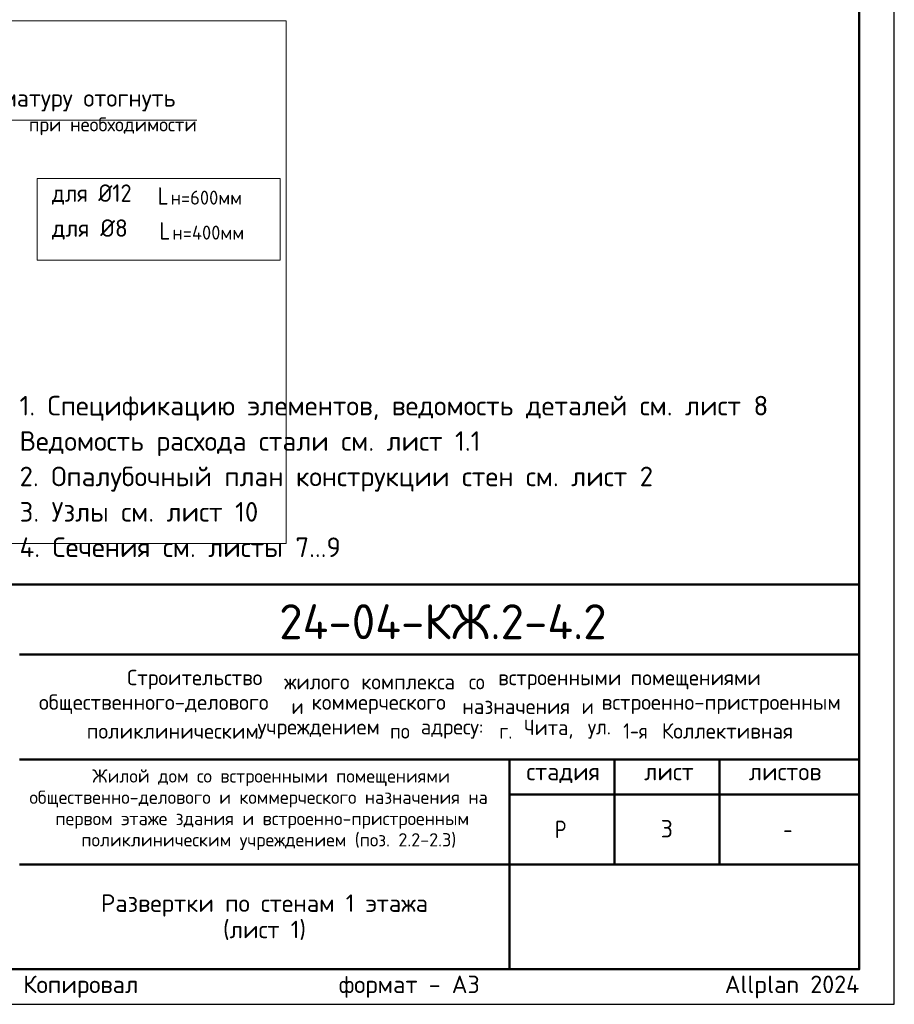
# Model space of a CAD drawing. Header units: millimetres. Extents: x 0 to 50400, y 0 to 35640.
# Tile 12 of 20: x 35403 to 50400, y 0 to 16891. Entities that reach past the tile are written whole.
import ezdxf

# ---------------------------------------------------------------- set-up
doc = ezdxf.new("R2010")
doc.units = ezdxf.units.MM
for name, color, linetype, lineweight in [('Standard', 7, 'Continuous', 25), ('Надписи', 7, 'Continuous', 25), ('Позиционная метка линия выноска', 7, 'Continuous', 13)]:
    doc.layers.add(name, color=color, linetype=linetype, lineweight=lineweight)
doc.styles.add('ISOCPEUR', font='txt')

msp = doc.modelspace()

# ---------------------------------------------------------------- linework, layer by layer
at = {"layer": 'Standard', "color": 7, "linetype": 'Continuous', "lineweight": 13, "transparency": 33554687}
msp.add_line((38441, 15166), (34480, 15166), dxfattribs=at)
at = {"layer": 'Standard', "color": 7, "linetype": 'Continuous', "lineweight": 50, "transparency": 33554687}
for p, q in [((27600, 7200), (49800, 7200)), ((35400, 6000), (49800, 6000)), ((35400, 4200), (49800, 4200)), ((43800, 2400), (43800, 4200)), ((45600, 2400), (45600, 4200)), ((47400, 2400), (47400, 4200)), ((43800, 3600), (49800, 3600)), ((35400, 2400), (49800, 2400)), ((43800, 600), (43800, 2400)), ((43800, 600), (43800, 2400))]:
    msp.add_line(p, q, dxfattribs=at)
at = {"layer": 'Standard', "color": 7, "linetype": 'Continuous', "lineweight": 25, "transparency": 33554687}
for p, q in [((49800, 600), (49800, 7200)), ((27600, 600), (49800, 600)), ((27600, 600), (49800, 600)), ((27600, 600), (49800, 600))]:
    msp.add_line(p, q, dxfattribs=at)
msp.add_lwpolyline([(0, 0), (50400, 0), (50400, 35640), (0, 35640), (0, 0)], close=True, dxfattribs=at)
at = {"layer": 'Standard', "color": 7, "linetype": 'Continuous', "lineweight": 13, "transparency": 33554687}
for points in [[(50400, 35640), (0, 35640), (0, 0), (50400, 0), (50400, 35640)], [(39972, 16873), (24269, 16873), (24269, 7905), (39972, 7905), (39972, 16873)]]:
    msp.add_lwpolyline(points, dxfattribs=at)
at = {"layer": 'Standard', "color": 7, "linetype": 'Continuous', "lineweight": 50, "transparency": 33554687}
msp.add_lwpolyline([(2400, 35040), (49800, 35040), (49800, 600), (2400, 600), (2400, 35040)], close=True, dxfattribs=at)
at = {"layer": 'Standard', "color": 7, "linetype": 'Continuous', "lineweight": 25, "transparency": 33554687}
msp.add_lwpolyline([(49800, 7200), (27600, 7200), (27600, 600), (49800, 600), (49800, 7200)], dxfattribs=at)
at = {"layer": 'Позиционная метка линия выноска', "color": 38, "linetype": 'Continuous', "lineweight": 18, "true_color": 0x501e0f, "transparency": 33554687}
for p, q in [((35700, 14164), (35700, 12767)), ((39871, 14164), (35700, 14164)), ((39871, 12767), (39871, 14164)), ((35700, 12767), (39871, 12767))]:
    msp.add_line(p, q, dxfattribs=at)

# ---------------------------------------------------------------- texts
at = {"layer": 'Standard', "color": 7, "linetype": 'Continuous', "lineweight": 25, "transparency": 33554687, "attachment_point": 7, "style": 'ISOCPEUR'}
for s, insert, char_height, width in [('\\W0.98;Арматуру отогнуть', (34624, 15317), 300, 3985.56), ('\\W0.98;при необходимости', (35559, 14909), 240, 2996.16), ('\\W0.93;для Ø12 ', (35954, 13718), 300, 1789.23), ('\\W0.86; L', (37604, 13718), 300, 515.33), ('\\W0.96;н=600мм', (37991, 13718), 240, 1338.54), ('\\W0.97;для Ø8  ', (35954, 13118), 300, 1824.28), ('\\W0.86; L', (37634, 13118), 300, 515.32), ('\\W0.96;н=400мм', (38021, 13118), 240, 1362.67), ('\\W0.98;Строительство ', (37245, 5402), 264, 2820.83), ('\\W0.96;жилого ', (39937, 5402), 264, 1446.12), ('\\W0.97;комплекса ', (41257, 5402), 264, 1975.29), ('\\W0.90;со ', (43105, 5402), 264, 620.97), ('\\W0.98;встроенными ', (43607, 5402), 264, 2398.16), ('\\W0.98;помещениями', (45877, 5402), 264, 2292.21), ('\\W0.99;общественного-делового ', (35733, 4980), 264, 4457.19), ('\\W0.87;и ', (40063, 4980), 264, 457.48), ('\\W0.98;коммерческого ', (40406, 4980), 264, 2714.91), ('\\W0.97;назначения ', (42993, 4980), 264, 2173.24), ('\\W0.87;и ', (45039, 4980), 264, 457.46), ('\\W0.99;встроенно-пристроенным', (45382, 4980), 264, 4298.92), ('\\W0.98;поликлиническим ', (36552, 4557), 264, 3058.06), ('\\W0.98;учреждением ', (39482, 4557), 264, 2397.9), ('\\W0.91;по ', (41752, 4557), 264, 647.69), ('\\W0.96;адресу: ', (42280, 4557), 264, 1472.67), ('\\W0.89;г. ', (43627, 4557), 264, 539.49), ('\\W0.95;Чита, ', (44049, 4557), 264, 1221.07), ('\\W0.92;ул. ', (45145, 4557), 264, 728.23), ('\\W0.86;1-я ', (45752, 4557), 264, 773.52), ('\\W0.98;Коллективная', (46412, 4557), 264, 2450.61), ('\\W0.99;стадия    лист     листов', (44091, 3795), 300, 5247.11), ('\\W0.80;Р', (44580, 2850), 300, 359.84), ('\\W0.78;-', (48495, 2850), 300, 326.39)]:
    msp.add_mtext(s, dxfattribs=dict(at, insert=insert, char_height=char_height, width=width))
at = {"layer": 'Standard', "color": 7, "linetype": 'Continuous', "lineweight": 13, "transparency": 33554687, "insert": (35400, 10438), "char_height": 336, "width": 12891.48, "attachment_point": 1, "line_spacing_factor": 1.084337}
msp.add_mtext('\\A1;{\\fISOCPEUR|i0|b0;\\H335.999994;\\W1.000000;\\C7;1. Спецификацию элементов, ведомость деталей см. лист 8}\\P{\\fISOCPEUR|i0|b0;\\H335.999994;\\W1.000000;\\C7;Ведомость расхода стали см. лист 1.1}\\P{\\fISOCPEUR|i0|b0;\\H335.999994;\\W1.000000;\\C7;2. Опалубочный план конструкции стен см. лист 2}\\P{\\fISOCPEUR|i0|b0;\\H335.999994;\\W1.000000;\\C7;3. Узлы см. лист 10}\\P{\\fISOCPEUR|i0|b0;\\H335.999994;\\W1.000000;\\C7;4. Сечения см. листы 7...9}\\P', dxfattribs=at)
at = {"layer": 'Standard', "color": 7, "linetype": 'Continuous', "lineweight": 50, "transparency": 33554687, "insert": (39852, 6262), "char_height": 600, "width": 6110.08, "attachment_point": 7, "style": 'ISOCPEUR'}
msp.add_mtext('\\W0.98;24-04-КЖ.2-4.2', dxfattribs=at)
at = {"layer": 'Standard', "color": 7, "linetype": 'Continuous', "lineweight": 18, "transparency": 33554687, "char_height": 228, "attachment_point": 7, "style": 'ISOCPEUR'}
for s, insert, width in [('\\W0.99;Жилой дом со встроенными помещениями', (36647, 3741), 6015.25), ('\\W0.99;общественно-делового и коммерческого назначения на', (35570, 3376), 8168.16), ('\\W0.99;первом этаже здания и встроенно-пристроенным', (36015, 3011), 7279.77), ('\\W0.99;поликлиническим учреждением (поз. 2.2-2.3)', (36459, 2646), 6390.3)]:
    msp.add_mtext(s, dxfattribs=dict(at, insert=insert, width=width))
at = {"layer": 'Standard', "color": 7, "linetype": 'Continuous', "lineweight": 25, "transparency": 33554687, "insert": (39600, 1885), "char_height": 300, "width": 5975.25, "attachment_point": 2, "line_spacing_factor": 0.903614}
msp.add_mtext('\\A1;{\\fISOCPEUR|i0|b0;\\H300.000000;\\W1.000000;\\C7;Развертки по стенам 1 этажа}\\P{\\fISOCPEUR|i0|b0;\\H300.000000;\\W1.000000;\\C7;(лист 1)}\\P', dxfattribs=at)
at = {"layer": 'Standard', "color": 8, "linetype": 'Continuous', "lineweight": 13, "transparency": 33554687, "insert": (49800, 297), "char_height": 300, "width": 14099.36, "attachment_point": 6, "style": 'ISOCPEUR'}
msp.add_mtext('\\A1;{\\fISOCPEUR|i0|b0;\\H300.000000;\\W1.000000;\\C8;Копировал                  формат - А3                      Allplan 2024}\\P', dxfattribs=at)
at = {"layer": 'Надписи', "color": 7, "linetype": 'Continuous', "lineweight": 13, "transparency": 33554687, "insert": (46500, 3012), "char_height": 300, "width": 326.67, "attachment_point": 5, "style": 'ISOCPEUR'}
msp.add_mtext('\\A1;{\\fISOCPEUR|i0|b0;\\H300.000000;\\W1.000000;\\C7;3}\\P', dxfattribs=at)

doc.saveas('drawing.dxf')
